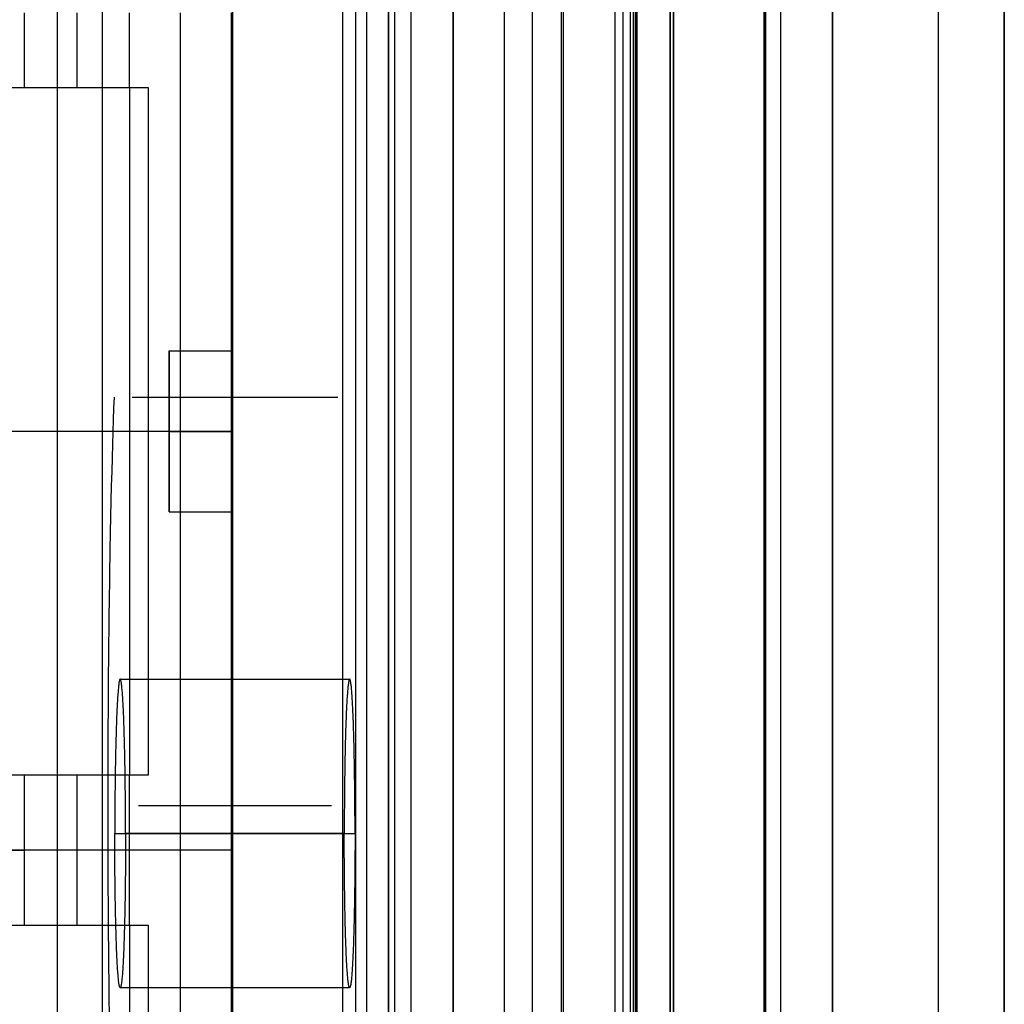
# Model space of a CAD drawing. Header units: millimetres. Extents: x -15 to 7, y 1 to 148.
# Tile 153 of 256: x 2.88 to 7.34, y 29.54 to 34.01. Entities that reach past the tile are written whole.
import ezdxf

# ---------------------------------------------------------------- set-up
doc = ezdxf.new("R2010")
doc.units = ezdxf.units.MM
doc.header["$MEASUREMENT"] = 0
doc.layers.add('Default', color=7, linetype='Continuous', true_color=0x000000)
doc.layers.add('Layer 01', color=7, linetype='Continuous', true_color=0x000000)

msp = doc.modelspace()

# ---------------------------------------------------------------- linework, layer by layer
at = {"layer": 'Default', "color": 254, "true_color": 0xcad1ee}
for points in [[(4.845, 135.6283), (4.845, 26.5854)], [(6.5659, 8.202), (6.5659, 103.3447)], [(7.345, 103.3447), (7.345, 8.202)], [(6.2552, 10.8888), (6.2552, 101.0968)], [(6.2596, 101.0968), (6.2596, 10.8888)], [(6.2639, 10.8888), (6.2639, 101.0968)], [(6.3296, 101.0968), (6.3296, 10.8888)], [(6.3296, 101.0968), (6.3296, 10.8888)], [(6.3296, 101.0968), (6.3296, 10.8888)], [(5.6639, 100.3968), (5.6639, 11.5888)], [(5.6718, 100.3968), (5.6718, 11.5888)], [(5.6796, 11.5888), (5.6796, 100.3968)], [(5.8296, 100.3968), (5.8296, 11.5888)], [(5.8296, 11.5888), (5.8296, 100.3968)], [(5.8296, 100.3968), (5.8296, 11.5888)], [(5.8296, 100.3968), (5.8296, 11.5888)], [(3.845, 69.7033), (3.845, 6.956)], [(4.345, 6.9691), (4.345, 69.6979)], [(4.845, 69.6925), (4.845, 6.9822)], [(4.845, 16.8362), (4.845, 69.6596)], [(4.845, 69.6596), (4.845, 16.8362)], [(5.345, 16.8493), (5.345, 69.6465)], [(5.345, 16.8493), (5.345, 69.6465)], [(5.845, 16.8624), (5.845, 69.6334)], [(5.845, 69.6334), (5.845, 16.8624)], [(5.845, 69.6334), (5.845, 16.8624)], [(7.045, 69.4471), (7.045, 28.3391)], [(3.845, 69.3906), (3.845, 7.2574)], [(3.845, 8.1702), (3.845, 69.0779)], [(5.2055, 8.2058), (5.2055, 69.0632)], [(6.5659, 69.0485), (6.5659, 8.2414)], [(7.345, 25.1077), (7.345, 45.6701)], [(5.6639, 11.5888), (5.6639, 35.7648)], [(5.6718, 35.757), (5.6718, 11.5888)], [(5.6796, 11.5888), (5.6796, 35.7491)], [(6.2639, 10.8888), (6.2639, 35.7491)], [(6.2552, 35.7229), (6.2552, 10.8888)], [(6.2596, 35.736), (6.2596, 10.8888)], [(4.845, 28.8987), (4.845, 34.8987)], [(5.3373, 28.9159), (5.3373, 34.9159)], [(5.8296, 34.9331), (5.8296, 28.9331)]]:
    msp.add_lwpolyline(points, dxfattribs=at)
at = {"layer": 'Default', "color": 171, "true_color": 0x8080ff}
for points in [[(4.5517, 75.396), (4.5517, 27.5358)], [(4.453, 1.062), (4.453, 70.4573)], [(4.6553, 27.6838), (4.6553, 69.6334)], [(5.6503, 27.6838), (5.6503, 69.6334)], [(5.6145, 69.5976), (5.6145, 27.6301)], [(4.5788, 69.5618), (4.5788, 27.5764)], [(5.0788, 27.5764), (5.0788, 69.5618)], [(5.5788, 69.5618), (5.5788, 27.5764)], [(3.0503, 27.5187), (3.0503, 41.08)], [(4.5503, 38.2238), (4.5503, 27.6838)], [(3.2533, 35.8104), (3.2533, 27.8233)], [(4.4024, 34.3823), (4.4024, 27.9059)], [(3.3887, 32.294), (4.322, 32.294)], [(3.3349, 31.0154), (4.3757, 31.0154)], [(3.4174, 30.442), (4.2933, 30.442)], [(3.3105, 30.3154), (4.4002, 30.3154)], [(4.3513, 30.3154), (3.3594, 30.3154)], [(3.3349, 29.6154), (4.3757, 29.6154)]]:
    msp.add_lwpolyline(points, dxfattribs=at)
at = {"layer": 'Default', "color": 254, "true_color": 0xcad1ee, "extrusion": (1, 9.18631e-08, 3.28885e-14)}
msp.add_lwpolyline([(28.0939, -107.5611), (69.0673, -107.5611)], dxfattribs=at)
at = {"layer": 'Default', "color": 254, "true_color": 0xcad1ee, "extrusion": (1, 7.08442e-12, -3.80875e-12)}
msp.add_lwpolyline([(28.3508, -107.1373), (30.8168, -97.5566), (33.5938, -88.0454), (36.6788, -78.6187), (40.0677, -69.2915), (43.7555, -60.0783), (47.7361, -50.9935), (52.0027, -42.0508), (56.5475, -33.2636)], dxfattribs=at)
at = {"layer": 'Default', "color": 254, "true_color": 0xcad1ee, "extrusion": (1, 3.50798e-18, 2.26927e-17)}
msp.add_lwpolyline([(56.3713, -33.1651), (51.7164, -42.1736), (47.383, -51.2808), (43.3729, -60.4702), (39.6867, -69.7254), (36.3238, -79.03), (33.283, -88.368), (30.5617, -97.7239), (28.1565, -107.0824)], dxfattribs=at)
at = {"layer": 'Default', "color": 254, "true_color": 0xcad1ee, "extrusion": (1, 7.32421e-16, -5.3265e-16)}
msp.add_lwpolyline([(28.006, -106.8451), (30.4751, -97.2771), (33.254, -87.7785), (36.3397, -78.3644), (39.7282, -69.0494), (43.4143, -59.8483), (47.3922, -50.775), (51.6551, -41.8434), (56.1952, -33.0667)], dxfattribs=at)
at = {"layer": 'Default', "color": 254, "true_color": 0xcad1ee, "extrusion": (1, 1.22666e-11, 3.21002e-11)}
msp.add_lwpolyline([(27.763, -106.7865), (30.2343, -97.2098), (33.0158, -87.7026), (36.1044, -78.2799), (39.4961, -68.9565), (43.1857, -59.747), (47.1674, -50.6655), (51.4344, -41.7259), (55.9788, -32.9413)], dxfattribs=at)
at = {"layer": 'Default', "color": 171, "true_color": 0x8080ff, "extrusion": (0.999666, 0.017371, -0.019158)}
msp.add_lwpolyline([(32.2303, -94.5791), (41.0208, -104.2705)], dxfattribs=at)
at = {"layer": 'Default', "color": 171, "true_color": 0x8080ff, "extrusion": (1, 0, 0)}
for points in [[(38.2238, -101.2118), (32.294, -94.6721)], [(30.3154, -96.9118), (30.331, -96.9116), (30.3466, -96.9111), (30.3624, -96.9102), (30.3783, -96.909), (30.3943, -96.9074), (30.4104, -96.9053), (30.4266, -96.9029), (30.4428, -96.9001), (30.4591, -96.8969), (30.4754, -96.8933), (30.4917, -96.8893), (30.508, -96.8848), (30.5244, -96.8799), (30.5407, -96.8746), (30.5569, -96.8689), (30.5731, -96.8627), (30.5892, -96.8561), (30.6052, -96.849), (30.6211, -96.8415), (30.6369, -96.8336), (30.6526, -96.8253), (30.6681, -96.8165), (30.6834, -96.8073), (30.6985, -96.7977), (30.7134, -96.7877), (30.728, -96.7773), (30.7425, -96.7665), (30.7566, -96.7553), (30.7705, -96.7437), (30.7841, -96.7317), (30.7974, -96.7194), (30.8104, -96.7068), (30.823, -96.6938), (30.8354, -96.6805), (30.8473, -96.6669), (30.8589, -96.653), (30.8701, -96.6389), (30.8809, -96.6244), (30.8913, -96.6098), (30.9013, -96.5949), (30.9109, -96.5798), (30.9201, -96.5645), (30.9289, -96.549), (30.9372, -96.5333), (30.9451, -96.5175), (30.9526, -96.5016), (30.9597, -96.4856), (30.9663, -96.4695), (30.9725, -96.4533), (30.9782, -96.437), (30.9835, -96.4208), (30.9884, -96.4044), (30.9929, -96.3881), (30.9969, -96.3718), (31.0005, -96.3555), (31.0037, -96.3392), (31.0065, -96.323), (31.009, -96.3068), (31.011, -96.2907), (31.0126, -96.2747), (31.0138, -96.2588), (31.0147, -96.243), (31.0153, -96.2274), (31.0154, -96.2118), (31.0153, -96.1963), (31.0147, -96.1806), (31.0138, -96.1648), (31.0126, -96.1489), (31.011, -96.1329), (31.009, -96.1168), (31.0065, -96.1007), (31.0037, -96.0844), (31.0005, -96.0682), (30.9969, -96.0519), (30.9929, -96.0355), (30.9884, -96.0192), (30.9835, -96.0029), (30.9782, -95.9866), (30.9725, -95.9703), (30.9663, -95.9542), (30.9597, -95.938), (30.9526, -95.922), (30.9451, -95.9061), (30.9372, -95.8903), (30.9289, -95.8747), (30.9201, -95.8592), (30.9109, -95.8439), (30.9013, -95.8288), (30.8913, -95.8139), (30.8809, -95.7992), (30.8701, -95.7848), (30.8589, -95.7706), (30.8473, -95.7567), (30.8354, -95.7431), (30.823, -95.7298), (30.8104, -95.7168), (30.7974, -95.7042), (30.7841, -95.6919), (30.7705, -95.6799), (30.7566, -95.6684), (30.7425, -95.6572), (30.728, -95.6464), (30.7134, -95.6359), (30.6985, -95.6259), (30.6834, -95.6163), (30.6681, -95.6071), (30.6526, -95.5984), (30.6369, -95.59), (30.6211, -95.5821), (30.6052, -95.5746), (30.5892, -95.5676), (30.5731, -95.561), (30.5569, -95.5548), (30.5407, -95.549), (30.5244, -95.5437), (30.508, -95.5388), (30.4917, -95.5344), (30.4754, -95.5303), (30.4591, -95.5267), (30.4428, -95.5235), (30.4266, -95.5207), (30.4104, -95.5183), (30.3943, -95.5163), (30.3783, -95.5146), (30.3624, -95.5134), (30.3466, -95.5125), (30.331, -95.512), (30.3154, -95.5118)], [(30.3154, -95.5118), (30.2999, -95.512), (30.2842, -95.5125), (30.2684, -95.5134), (30.2525, -95.5146), (30.2365, -95.5163), (30.2204, -95.5183), (30.2043, -95.5207), (30.1881, -95.5235), (30.1718, -95.5267), (30.1555, -95.5303), (30.1391, -95.5344), (30.1228, -95.5388), (30.1065, -95.5437), (30.0902, -95.549), (30.074, -95.5548), (30.0578, -95.561), (30.0416, -95.5676), (30.0256, -95.5746), (30.0097, -95.5821), (29.9939, -95.59), (29.9783, -95.5984), (29.9628, -95.6071), (29.9475, -95.6163), (29.9324, -95.6259), (29.9175, -95.6359), (29.9028, -95.6464), (29.8884, -95.6572), (29.8742, -95.6684), (29.8603, -95.6799), (29.8467, -95.6919), (29.8334, -95.7042), (29.8205, -95.7168), (29.8078, -95.7298), (29.7955, -95.7431), (29.7836, -95.7567), (29.772, -95.7706), (29.7608, -95.7848), (29.75, -95.7992), (29.7395, -95.8139), (29.7295, -95.8288), (29.7199, -95.8439), (29.7107, -95.8592), (29.702, -95.8747), (29.6936, -95.8903), (29.6857, -95.9061), (29.6782, -95.922), (29.6712, -95.938), (29.6646, -95.9542), (29.6584, -95.9703), (29.6526, -95.9866), (29.6473, -96.0029), (29.6424, -96.0192), (29.638, -96.0355), (29.6339, -96.0519), (29.6303, -96.0682), (29.6271, -96.0844), (29.6243, -96.1007), (29.6219, -96.1168), (29.6199, -96.1329), (29.6183, -96.1489), (29.617, -96.1648), (29.6161, -96.1806), (29.6156, -96.1963), (29.6154, -96.2118), (29.6156, -96.2274), (29.6161, -96.243), (29.617, -96.2588), (29.6183, -96.2747), (29.6199, -96.2907), (29.6219, -96.3068), (29.6243, -96.323), (29.6271, -96.3392), (29.6303, -96.3555), (29.6339, -96.3718), (29.638, -96.3881), (29.6424, -96.4044), (29.6473, -96.4208), (29.6526, -96.437), (29.6584, -96.4533), (29.6646, -96.4695), (29.6712, -96.4856), (29.6782, -96.5016), (29.6857, -96.5175), (29.6936, -96.5333), (29.702, -96.549), (29.7107, -96.5645), (29.7199, -96.5798), (29.7295, -96.5949), (29.7395, -96.6098), (29.75, -96.6244), (29.7608, -96.6389), (29.772, -96.653), (29.7836, -96.6669), (29.7955, -96.6805), (29.8078, -96.6938), (29.8205, -96.7068), (29.8334, -96.7194), (29.8467, -96.7317), (29.8603, -96.7437), (29.8742, -96.7553), (29.8884, -96.7665), (29.9028, -96.7773), (29.9175, -96.7877), (29.9324, -96.7977), (29.9475, -96.8073), (29.9628, -96.8165), (29.9783, -96.8253), (29.9939, -96.8336), (30.0097, -96.8415), (30.0256, -96.849), (30.0416, -96.8561), (30.0578, -96.8627), (30.074, -96.8689), (30.0902, -96.8746), (30.1065, -96.8799), (30.1228, -96.8848), (30.1391, -96.8893), (30.1555, -96.8933), (30.1718, -96.8969), (30.1881, -96.9001), (30.2043, -96.9029), (30.2204, -96.9053), (30.2365, -96.9074), (30.2525, -96.909), (30.2684, -96.9102), (30.2842, -96.9111), (30.2999, -96.9116), (30.3154, -96.9118)]]:
    msp.add_lwpolyline(points, dxfattribs=at)
at = {"layer": 'Default', "color": 171, "true_color": 0x8080ff, "extrusion": (0.999666, -0.017371, 0.019158)}
msp.add_lwpolyline([(38.2971, -101.2677), (32.3642, -94.7268)], dxfattribs=at)
at = {"layer": 'Default', "color": 171, "true_color": 0x8080ff, "extrusion": (0, 1, 0)}
msp.add_lwpolyline([(-4.5503, -101.2118), (-4.3474, -95.3998)], dxfattribs=at)
at = {"layer": 'Default', "color": 171, "true_color": 0x8080ff, "extrusion": (0.999391, 8.74476e-16, -0.034899)}
msp.add_lwpolyline([(27.9454, -96.0456), (27.9503, -95.9729), (27.9574, -95.899), (27.9669, -95.8239), (27.979, -95.7478), (27.9936, -95.6707), (28.011, -95.5927), (28.0313, -95.5139), (28.0545, -95.4346), (28.0807, -95.3547), (28.1102, -95.2745), (28.1429, -95.194), (28.1605, -95.1538), (28.1789, -95.1136), (28.1982, -95.0734), (28.2183, -95.0333), (28.2394, -94.9932), (28.2613, -94.9533), (28.284, -94.9135), (28.3077, -94.8739), (28.3322, -94.8344), (28.3577, -94.7952), (28.384, -94.7562), (28.4113, -94.7175), (28.4394, -94.679), (28.4684, -94.6409), (28.4983, -94.6032), (28.5292, -94.5658), (28.5608, -94.5289), (28.5934, -94.4924), (28.6269, -94.4563), (28.6612, -94.4208), (28.6964, -94.3858), (28.7324, -94.3513), (28.7692, -94.3174), (28.8069, -94.2842), (28.8454, -94.2516), (28.8846, -94.2196), (28.9247, -94.1884), (28.9655, -94.1579), (29.007, -94.1281), (29.0492, -94.0991), (29.0922, -94.0709), (29.1358, -94.0435), (29.1801, -94.017), (29.225, -93.9914), (29.2705, -93.9666), (29.3165, -93.9428), (29.3631, -93.9199), (29.4103, -93.8979), (29.4579, -93.8769), (29.506, -93.8569), (29.5545, -93.8379), (29.6034, -93.8199), (29.6526, -93.8029), (29.7022, -93.787), (29.7521, -93.7721), (29.8023, -93.7582), (29.8527, -93.7455), (29.9033, -93.7337), (29.954, -93.7231), (30.0049, -93.7135), (30.0559, -93.705), (30.107, -93.6975), (30.158, -93.6912), (30.2091, -93.6858), (30.2602, -93.6816), (30.3112, -93.6784), (30.3621, -93.6762), (30.4128, -93.6751), (30.4634, -93.6751), (30.5139, -93.676), (30.5641, -93.6779), (30.614, -93.6809), (30.6637, -93.6848), (30.713, -93.6897), (30.7621, -93.6956), (30.8108, -93.7023), (30.8591, -93.71), (30.907, -93.7186), (30.9545, -93.7281), (31.0015, -93.7384), (31.048, -93.7496), (31.0941, -93.7616), (31.1397, -93.7744), (31.1847, -93.7879), (31.2292, -93.8022), (31.2732, -93.8173), (31.3165, -93.833), (31.3593, -93.8495), (31.4015, -93.8666), (31.4431, -93.8843), (31.484, -93.9026), (31.5244, -93.9216), (31.5641, -93.9411), (31.6031, -93.9611), (31.6793, -94.0028), (31.7528, -94.0464), (31.8236, -94.0917), (31.8917, -94.1385), (31.9571, -94.1867), (32.0198, -94.2361), (32.0799, -94.2866), (32.1373, -94.338), (32.1921, -94.3902), (32.2443, -94.4429), (32.294, -94.4962)], dxfattribs=at)
at = {"layer": 'Default', "color": 171, "true_color": 0x8080ff, "extrusion": (1, 4.24208e-17, 1.67663e-16)}
msp.add_lwpolyline([(32.294, -94.6721), (32.2473, -94.622), (32.1992, -94.5732), (32.1498, -94.5257), (32.0991, -94.4796), (32.0473, -94.4349), (31.9943, -94.3917), (31.9402, -94.3501), (31.8851, -94.31), (31.8291, -94.2715), (31.7722, -94.2347), (31.7145, -94.1995), (31.6561, -94.166), (31.597, -94.1342), (31.5374, -94.1041), (31.4772, -94.0758), (31.4166, -94.0492), (31.3556, -94.0243), (31.2943, -94.0012), (31.2328, -93.9798), (31.1712, -93.9601), (31.1094, -93.9421), (31.0477, -93.9259), (30.9859, -93.9113), (30.9243, -93.8984), (30.8629, -93.8871), (30.8016, -93.8774), (30.7407, -93.8693), (30.6801, -93.8628), (30.6199, -93.8577), (30.5601, -93.8542), (30.5008, -93.8521), (30.442, -93.8514), (30.3885, -93.852), (30.3347, -93.8537), (30.2804, -93.8566), (30.2257, -93.8608), (30.1707, -93.8662), (30.1154, -93.8728), (30.0598, -93.8808), (30.0041, -93.8901), (29.9481, -93.9007), (29.8921, -93.9126), (29.8359, -93.926), (29.7797, -93.9407), (29.7236, -93.9569), (29.6674, -93.9744), (29.6114, -93.9934), (29.5556, -94.0138), (29.5, -94.0357), (29.4447, -94.0589), (29.3896, -94.0837), (29.335, -94.1098), (29.2808, -94.1374), (29.2271, -94.1664), (29.1739, -94.1969), (29.1214, -94.2287), (29.0695, -94.2619), (29.0182, -94.2964), (28.9678, -94.3323), (28.9182, -94.3695), (28.8694, -94.408), (28.8215, -94.4477), (28.7746, -94.4887), (28.7287, -94.5308), (28.6838, -94.5741), (28.64, -94.6185), (28.5974, -94.664), (28.5559, -94.7104), (28.5157, -94.7579), (28.4766, -94.8063), (28.4389, -94.8556), (28.4024, -94.9057), (28.3673, -94.9566), (28.3335, -95.0082), (28.3011, -95.0605), (28.27, -95.1134), (28.2404, -95.1669), (28.2122, -95.2209), (28.1854, -95.2753), (28.1601, -95.3302), (28.1362, -95.3854), (28.1137, -95.4409), (28.0927, -95.4966), (28.0731, -95.5526), (28.0549, -95.6086), (28.0381, -95.6648), (28.0228, -95.721), (28.0088, -95.7771), (27.9963, -95.8332), (27.9851, -95.8892), (27.9752, -95.9451), (27.9667, -96.0007), (27.9595, -96.0562), (27.9535, -96.1113), (27.9489, -96.1661), (27.9454, -96.2206)], dxfattribs=at)
at = {"layer": 'Default', "color": 171, "true_color": 0x8080ff, "extrusion": (0.999391, 1.78213e-15, 0.034899)}
msp.add_lwpolyline([(32.294, -94.7653), (32.2443, -94.712), (32.1921, -94.6593), (32.1373, -94.6071), (32.0799, -94.5557), (32.0198, -94.5052), (31.9571, -94.4558), (31.8917, -94.4076), (31.8236, -94.3608), (31.7528, -94.3155), (31.6793, -94.2719), (31.6031, -94.2302), (31.5641, -94.2102), (31.5244, -94.1907), (31.484, -94.1717), (31.4431, -94.1534), (31.4015, -94.1356), (31.3593, -94.1186), (31.3165, -94.1021), (31.2732, -94.0864), (31.2292, -94.0713), (31.1847, -94.057), (31.1397, -94.0435), (31.0941, -94.0307), (31.048, -94.0187), (31.0015, -94.0075), (30.9545, -93.9972), (30.907, -93.9877), (30.8591, -93.9791), (30.8108, -93.9714), (30.7621, -93.9647), (30.713, -93.9588), (30.6637, -93.9539), (30.614, -93.95), (30.5641, -93.947), (30.5139, -93.9451), (30.4634, -93.9442), (30.4128, -93.9442), (30.3621, -93.9453), (30.3112, -93.9475), (30.2602, -93.9507), (30.2091, -93.9549), (30.158, -93.9603), (30.107, -93.9666), (30.0559, -93.9741), (30.0049, -93.9826), (29.954, -93.9922), (29.9033, -94.0028), (29.8527, -94.0146), (29.8023, -94.0273), (29.7521, -94.0412), (29.7022, -94.0561), (29.6526, -94.072), (29.6034, -94.089), (29.5545, -94.107), (29.506, -94.126), (29.4579, -94.146), (29.4103, -94.167), (29.3631, -94.189), (29.3165, -94.2119), (29.2705, -94.2357), (29.225, -94.2605), (29.1801, -94.2861), (29.1358, -94.3126), (29.0922, -94.34), (29.0492, -94.3682), (29.007, -94.3972), (28.9655, -94.427), (28.9247, -94.4575), (28.8846, -94.4887), (28.8454, -94.5207), (28.8069, -94.5533), (28.7692, -94.5865), (28.7324, -94.6204), (28.6964, -94.6549), (28.6612, -94.6899), (28.6269, -94.7254), (28.5934, -94.7615), (28.5608, -94.798), (28.5292, -94.8349), (28.4983, -94.8723), (28.4684, -94.91), (28.4394, -94.9481), (28.4113, -94.9866), (28.384, -95.0253), (28.3577, -95.0643), (28.3322, -95.1035), (28.3077, -95.143), (28.284, -95.1826), (28.2613, -95.2224), (28.2394, -95.2623), (28.2183, -95.3024), (28.1982, -95.3425), (28.1789, -95.3827), (28.1605, -95.4229), (28.1429, -95.4631), (28.1102, -95.5436), (28.0807, -95.6238), (28.0545, -95.7037), (28.0313, -95.783), (28.011, -95.8618), (27.9936, -95.9398), (27.979, -96.0169), (27.9669, -96.093), (27.9574, -96.1681), (27.9503, -96.242), (27.9454, -96.3147)], dxfattribs=at)
at = {"layer": 'Default', "color": 254, "true_color": 0xcad1ee, "extrusion": (0, 1, 0)}
msp.add_lwpolyline([(-4.845, -22.8901), (-5.8296, -22.8557)], dxfattribs=at)
at = {"layer": 'Default', "color": 171, "true_color": 0x8080ff}
for points in [[(3.3594, 30.3154, -95.5118), (3.3594, 30.3326, -95.512), (3.3594, 30.3498, -95.5127), (3.3593, 30.3669, -95.5137), (3.3593, 30.384, -95.5152), (3.3592, 30.4011, -95.5171), (3.3591, 30.4181, -95.5194), (3.359, 30.4351, -95.5222), (3.3589, 30.452, -95.5253), (3.3588, 30.4688, -95.5289), (3.3586, 30.4855, -95.5328), (3.3585, 30.5021, -95.5372), (3.3583, 30.5187, -95.542), (3.3581, 30.535, -95.5472), (3.358, 30.5513, -95.5528), (3.3577, 30.5674, -95.5587), (3.3575, 30.5833, -95.5651), (3.3573, 30.5991, -95.5719), (3.357, 30.6147, -95.5791), (3.3568, 30.6302, -95.5866), (3.3565, 30.6454, -95.5945), (3.3562, 30.6605, -95.6028), (3.3559, 30.6753, -95.6115), (3.3556, 30.6899, -95.6205), (3.3553, 30.7043, -95.6299), (3.3549, 30.7185, -95.6396), (3.3546, 30.7324, -95.6496), (3.3542, 30.7461, -95.66), (3.3538, 30.7595, -95.6708), (3.3535, 30.7727, -95.6818), (3.3531, 30.7856, -95.6932), (3.3526, 30.7981, -95.7049), (3.3522, 30.8104, -95.7169), (3.3518, 30.8224, -95.7292), (3.3514, 30.8341, -95.7418), (3.3509, 30.8455, -95.7546), (3.3504, 30.8565, -95.7678), (3.35, 30.8673, -95.7812), (3.3495, 30.8777, -95.7949), (3.349, 30.8877, -95.8088), (3.3485, 30.8974, -95.823), (3.348, 30.9068, -95.8374), (3.3475, 30.9158, -95.852), (3.347, 30.9245, -95.8668), (3.3464, 30.9328, -95.8819), (3.3459, 30.9407, -95.8971), (3.3454, 30.9482, -95.9126), (3.3448, 30.9554, -95.9282), (3.3443, 30.9622, -95.944), (3.3437, 30.9685, -95.9599), (3.3432, 30.9745, -95.976), (3.3426, 30.9801, -95.9923), (3.342, 30.9853, -96.0087), (3.3415, 30.99, -96.0252), (3.3409, 30.9944, -96.0418), (3.3403, 30.9984, -96.0585), (3.3397, 31.0019, -96.0753), (3.3391, 31.0051, -96.0922), (3.3385, 31.0078, -96.1091), (3.3379, 31.0101, -96.1261), (3.3373, 31.012, -96.1432), (3.3367, 31.0135, -96.1603), (3.3361, 31.0146, -96.1775), (3.3355, 31.0152, -96.1946), (3.3349, 31.0154, -96.2118), (3.3343, 31.0152, -96.229), (3.3337, 31.0146, -96.2462), (3.3331, 31.0135, -96.2633), (3.3326, 31.012, -96.2804), (3.332, 31.0101, -96.2975), (3.3314, 31.0078, -96.3145), (3.3308, 31.0051, -96.3315), (3.3302, 31.0019, -96.3484), (3.3296, 30.9984, -96.3652), (3.329, 30.9944, -96.3819), (3.3284, 30.99, -96.3985), (3.3279, 30.9853, -96.415), (3.3273, 30.9801, -96.4314), (3.3267, 30.9745, -96.4476), (3.3262, 30.9685, -96.4637), (3.3256, 30.9622, -96.4797), (3.3251, 30.9554, -96.4955), (3.3245, 30.9482, -96.5111), (3.324, 30.9407, -96.5265), (3.3234, 30.9328, -96.5417), (3.3229, 30.9245, -96.5568), (3.3224, 30.9158, -96.5716), (3.3219, 30.9068, -96.5863), (3.3214, 30.8974, -96.6007), (3.3209, 30.8877, -96.6148), (3.3204, 30.8777, -96.6287), (3.3199, 30.8673, -96.6424), (3.3195, 30.8565, -96.6558), (3.319, 30.8455, -96.669), (3.3185, 30.8341, -96.6819), (3.3181, 30.8224, -96.6945), (3.3177, 30.8104, -96.7068), (3.3172, 30.7981, -96.7188), (3.3168, 30.7856, -96.7304), (3.3164, 30.7727, -96.7418), (3.3161, 30.7595, -96.7529), (3.3157, 30.7461, -96.7636), (3.3153, 30.7324, -96.774), (3.315, 30.7185, -96.7841), (3.3146, 30.7043, -96.7938), (3.3143, 30.6899, -96.8032), (3.314, 30.6753, -96.8122), (3.3137, 30.6605, -96.8208), (3.3134, 30.6454, -96.8291), (3.3131, 30.6302, -96.837), (3.3129, 30.6147, -96.8446), (3.3126, 30.5991, -96.8518), (3.3124, 30.5833, -96.8585), (3.3121, 30.5674, -96.8649), (3.3119, 30.5513, -96.8709), (3.3117, 30.535, -96.8765), (3.3116, 30.5187, -96.8816), (3.3114, 30.5021, -96.8864), (3.3112, 30.4855, -96.8908), (3.3111, 30.4688, -96.8948), (3.311, 30.452, -96.8983), (3.3109, 30.4351, -96.9015), (3.3108, 30.4181, -96.9042), (3.3107, 30.4011, -96.9065), (3.3106, 30.384, -96.9084), (3.3106, 30.3669, -96.9099), (3.3105, 30.3498, -96.911), (3.3105, 30.3326, -96.9116), (3.3105, 30.3154, -96.9118)], [(4.4002, 30.3154, -96.9118), (4.4002, 30.3326, -96.9116), (4.4002, 30.3498, -96.911), (4.4001, 30.3669, -96.9099), (4.4001, 30.384, -96.9084), (4.4, 30.4011, -96.9065), (4.3999, 30.4181, -96.9042), (4.3998, 30.4351, -96.9015), (4.3997, 30.452, -96.8983), (4.3996, 30.4688, -96.8948), (4.3994, 30.4855, -96.8908), (4.3993, 30.5021, -96.8864), (4.3991, 30.5187, -96.8816), (4.3989, 30.535, -96.8765), (4.3987, 30.5513, -96.8709), (4.3985, 30.5674, -96.8649), (4.3983, 30.5833, -96.8585), (4.3981, 30.5991, -96.8517), (4.3978, 30.6147, -96.8446), (4.3976, 30.6302, -96.837), (4.3973, 30.6454, -96.8291), (4.397, 30.6605, -96.8208), (4.3967, 30.6753, -96.8122), (4.3964, 30.6899, -96.8032), (4.3961, 30.7043, -96.7938), (4.3957, 30.7185, -96.7841), (4.3954, 30.7324, -96.774), (4.395, 30.7461, -96.7636), (4.3946, 30.7595, -96.7529), (4.3942, 30.7727, -96.7418), (4.3938, 30.7856, -96.7304), (4.3934, 30.7981, -96.7188), (4.393, 30.8104, -96.7068), (4.3926, 30.8224, -96.6945), (4.3921, 30.8341, -96.6819), (4.3917, 30.8455, -96.669), (4.3912, 30.8565, -96.6558), (4.3908, 30.8673, -96.6424), (4.3903, 30.8777, -96.6287), (4.3898, 30.8877, -96.6148), (4.3893, 30.8974, -96.6007), (4.3888, 30.9068, -96.5863), (4.3883, 30.9158, -96.5716), (4.3878, 30.9245, -96.5568), (4.3872, 30.9328, -96.5417), (4.3867, 30.9407, -96.5265), (4.3862, 30.9482, -96.5111), (4.3856, 30.9554, -96.4955), (4.3851, 30.9622, -96.4797), (4.3845, 30.9685, -96.4637), (4.384, 30.9745, -96.4476), (4.3834, 30.9801, -96.4314), (4.3828, 30.9853, -96.415), (4.3822, 30.99, -96.3985), (4.3817, 30.9944, -96.3819), (4.3811, 30.9984, -96.3652), (4.3805, 31.0019, -96.3484), (4.3799, 31.0051, -96.3315), (4.3793, 31.0078, -96.3145), (4.3787, 31.0101, -96.2975), (4.3781, 31.012, -96.2804), (4.3775, 31.0135, -96.2633), (4.3769, 31.0146, -96.2462), (4.3763, 31.0152, -96.229), (4.3757, 31.0154, -96.2118), (4.3751, 31.0152, -96.1946), (4.3745, 31.0146, -96.1775), (4.3739, 31.0135, -96.1603), (4.3733, 31.012, -96.1432), (4.3728, 31.0101, -96.1261), (4.3722, 31.0078, -96.1091), (4.3716, 31.0051, -96.0922), (4.371, 31.0019, -96.0753), (4.3704, 30.9984, -96.0585), (4.3698, 30.9944, -96.0418), (4.3692, 30.99, -96.0252), (4.3687, 30.9853, -96.0087), (4.3681, 30.9801, -95.9923), (4.3675, 30.9745, -95.976), (4.367, 30.9685, -95.9599), (4.3664, 30.9622, -95.944), (4.3659, 30.9554, -95.9282), (4.3653, 30.9482, -95.9126), (4.3648, 30.9407, -95.8971), (4.3642, 30.9328, -95.8819), (4.3637, 30.9245, -95.8668), (4.3632, 30.9158, -95.852), (4.3627, 30.9068, -95.8374), (4.3622, 30.8974, -95.823), (4.3617, 30.8877, -95.8088), (4.3612, 30.8777, -95.7949), (4.3607, 30.8673, -95.7812), (4.3602, 30.8565, -95.7678), (4.3598, 30.8455, -95.7546), (4.3593, 30.8341, -95.7418), (4.3589, 30.8224, -95.7292), (4.3585, 30.8104, -95.7169), (4.358, 30.7981, -95.7049), (4.3576, 30.7856, -95.6932), (4.3572, 30.7727, -95.6818), (4.3568, 30.7595, -95.6708), (4.3565, 30.7461, -95.66), (4.3561, 30.7324, -95.6496), (4.3558, 30.7185, -95.6396), (4.3554, 30.7043, -95.6299), (4.3551, 30.6899, -95.6205), (4.3548, 30.6753, -95.6115), (4.3545, 30.6605, -95.6028), (4.3542, 30.6454, -95.5945), (4.3539, 30.6302, -95.5866), (4.3536, 30.6147, -95.579), (4.3534, 30.5991, -95.5719), (4.3532, 30.5833, -95.5651), (4.3529, 30.5674, -95.5587), (4.3527, 30.5513, -95.5528), (4.3525, 30.535, -95.5472), (4.3524, 30.5187, -95.542), (4.3522, 30.5021, -95.5372), (4.352, 30.4855, -95.5328), (4.3519, 30.4688, -95.5289), (4.3518, 30.452, -95.5253), (4.3517, 30.4351, -95.5222), (4.3516, 30.4181, -95.5194), (4.3515, 30.4011, -95.5171), (4.3514, 30.384, -95.5152), (4.3514, 30.3669, -95.5137), (4.3513, 30.3498, -95.5127), (4.3513, 30.3326, -95.512), (4.3513, 30.3154, -95.5118)], [(3.3594, 30.3154, -95.5118), (3.3594, 30.2982, -95.512), (3.3594, 30.2811, -95.5127), (3.3593, 30.2639, -95.5137), (3.3593, 30.2468, -95.5152), (3.3592, 30.2297, -95.5171), (3.3591, 30.2127, -95.5194), (3.359, 30.1957, -95.5222), (3.3589, 30.1789, -95.5253), (3.3588, 30.162, -95.5289), (3.3586, 30.1453, -95.5328), (3.3585, 30.1287, -95.5372), (3.3583, 30.1122, -95.542), (3.3581, 30.0958, -95.5472), (3.358, 30.0796, -95.5528), (3.3577, 30.0635, -95.5587), (3.3575, 30.0475, -95.5651), (3.3573, 30.0317, -95.5719), (3.357, 30.0161, -95.579), (3.3568, 30.0007, -95.5866), (3.3565, 29.9854, -95.5945), (3.3562, 29.9704, -95.6028), (3.3559, 29.9555, -95.6115), (3.3556, 29.9409, -95.6205), (3.3553, 29.9265, -95.6299), (3.3549, 29.9123, -95.6396), (3.3546, 29.8984, -95.6496), (3.3542, 29.8847, -95.66), (3.3538, 29.8713, -95.6708), (3.3535, 29.8582, -95.6818), (3.3531, 29.8453, -95.6932), (3.3526, 29.8327, -95.7049), (3.3522, 29.8204, -95.7169), (3.3518, 29.8084, -95.7292), (3.3514, 29.7967, -95.7418), (3.3509, 29.7854, -95.7546), (3.3504, 29.7743, -95.7678), (3.35, 29.7636, -95.7812), (3.3495, 29.7532, -95.7949), (3.349, 29.7431, -95.8088), (3.3485, 29.7334, -95.823), (3.348, 29.724, -95.8374), (3.3475, 29.715, -95.852), (3.347, 29.7064, -95.8668), (3.3464, 29.6981, -95.8819), (3.3459, 29.6902, -95.8971), (3.3454, 29.6826, -95.9126), (3.3448, 29.6755, -95.9282), (3.3443, 29.6687, -95.944), (3.3437, 29.6623, -95.9599), (3.3432, 29.6563, -95.976), (3.3426, 29.6508, -95.9923), (3.342, 29.6456, -96.0087), (3.3415, 29.6408, -96.0252), (3.3409, 29.6364, -96.0418), (3.3403, 29.6325, -96.0585), (3.3397, 29.6289, -96.0753), (3.3391, 29.6258, -96.0922), (3.3385, 29.623, -96.1091), (3.3379, 29.6207, -96.1261), (3.3373, 29.6188, -96.1432), (3.3367, 29.6173, -96.1603), (3.3361, 29.6163, -96.1775), (3.3355, 29.6156, -96.1946), (3.3349, 29.6154, -96.2118), (3.3343, 29.6156, -96.229), (3.3337, 29.6163, -96.2462), (3.3331, 29.6173, -96.2633), (3.3326, 29.6188, -96.2804), (3.332, 29.6207, -96.2975), (3.3314, 29.623, -96.3145), (3.3308, 29.6258, -96.3315), (3.3302, 29.6289, -96.3484), (3.3296, 29.6325, -96.3652), (3.329, 29.6364, -96.3819), (3.3284, 29.6408, -96.3985), (3.3279, 29.6456, -96.415), (3.3273, 29.6508, -96.4314), (3.3267, 29.6563, -96.4476), (3.3262, 29.6623, -96.4637), (3.3256, 29.6687, -96.4797), (3.3251, 29.6755, -96.4955), (3.3245, 29.6826, -96.5111), (3.324, 29.6902, -96.5265), (3.3234, 29.6981, -96.5417), (3.3229, 29.7064, -96.5568), (3.3224, 29.715, -96.5716), (3.3219, 29.724, -96.5863), (3.3214, 29.7334, -96.6007), (3.3209, 29.7431, -96.6148), (3.3204, 29.7532, -96.6287), (3.3199, 29.7636, -96.6424), (3.3195, 29.7743, -96.6558), (3.319, 29.7854, -96.669), (3.3185, 29.7967, -96.6819), (3.3181, 29.8084, -96.6945), (3.3177, 29.8204, -96.7068), (3.3172, 29.8327, -96.7188), (3.3168, 29.8453, -96.7304), (3.3164, 29.8582, -96.7418), (3.3161, 29.8713, -96.7529), (3.3157, 29.8847, -96.7636), (3.3153, 29.8984, -96.774), (3.315, 29.9123, -96.7841), (3.3146, 29.9265, -96.7938), (3.3143, 29.9409, -96.8032), (3.314, 29.9555, -96.8122), (3.3137, 29.9704, -96.8208), (3.3134, 29.9854, -96.8291), (3.3131, 30.0007, -96.837), (3.3129, 30.0161, -96.8446), (3.3126, 30.0317, -96.8517), (3.3124, 30.0475, -96.8585), (3.3121, 30.0635, -96.8649), (3.3119, 30.0796, -96.8709), (3.3117, 30.0958, -96.8765), (3.3116, 30.1122, -96.8816), (3.3114, 30.1287, -96.8864), (3.3112, 30.1453, -96.8908), (3.3111, 30.162, -96.8948), (3.311, 30.1789, -96.8983), (3.3109, 30.1957, -96.9015), (3.3108, 30.2127, -96.9042), (3.3107, 30.2297, -96.9065), (3.3106, 30.2468, -96.9084), (3.3106, 30.2639, -96.9099), (3.3105, 30.2811, -96.911), (3.3105, 30.2982, -96.9116), (3.3105, 30.3154, -96.9118)], [(4.4002, 30.3154, -96.9118), (4.4002, 30.2982, -96.9116), (4.4002, 30.2811, -96.911), (4.4001, 30.2639, -96.9099), (4.4001, 30.2468, -96.9084), (4.4, 30.2297, -96.9065), (4.3999, 30.2127, -96.9042), (4.3998, 30.1957, -96.9015), (4.3997, 30.1789, -96.8983), (4.3996, 30.162, -96.8948), (4.3994, 30.1453, -96.8908), (4.3993, 30.1287, -96.8864), (4.3991, 30.1122, -96.8816), (4.3989, 30.0958, -96.8765), (4.3987, 30.0796, -96.8709), (4.3985, 30.0635, -96.8649), (4.3983, 30.0475, -96.8585), (4.3981, 30.0317, -96.8518), (4.3978, 30.0161, -96.8446), (4.3976, 30.0007, -96.837), (4.3973, 29.9854, -96.8291), (4.397, 29.9704, -96.8208), (4.3967, 29.9555, -96.8122), (4.3964, 29.9409, -96.8032), (4.3961, 29.9265, -96.7938), (4.3957, 29.9123, -96.7841), (4.3954, 29.8984, -96.774), (4.395, 29.8847, -96.7636), (4.3946, 29.8713, -96.7529), (4.3942, 29.8582, -96.7418), (4.3938, 29.8453, -96.7304), (4.3934, 29.8327, -96.7188), (4.393, 29.8204, -96.7068), (4.3926, 29.8084, -96.6945), (4.3921, 29.7967, -96.6819), (4.3917, 29.7854, -96.669), (4.3912, 29.7743, -96.6558), (4.3908, 29.7636, -96.6424), (4.3903, 29.7532, -96.6287), (4.3898, 29.7431, -96.6148), (4.3893, 29.7334, -96.6007), (4.3888, 29.724, -96.5863), (4.3883, 29.715, -96.5716), (4.3878, 29.7064, -96.5568), (4.3872, 29.6981, -96.5417), (4.3867, 29.6902, -96.5265), (4.3862, 29.6826, -96.5111), (4.3856, 29.6755, -96.4955), (4.3851, 29.6687, -96.4797), (4.3845, 29.6623, -96.4637), (4.384, 29.6563, -96.4476), (4.3834, 29.6508, -96.4314), (4.3828, 29.6456, -96.415), (4.3822, 29.6408, -96.3985), (4.3817, 29.6364, -96.3819), (4.3811, 29.6325, -96.3652), (4.3805, 29.6289, -96.3484), (4.3799, 29.6258, -96.3315), (4.3793, 29.623, -96.3145), (4.3787, 29.6207, -96.2975), (4.3781, 29.6188, -96.2804), (4.3775, 29.6173, -96.2633), (4.3769, 29.6163, -96.2462), (4.3763, 29.6156, -96.229), (4.3757, 29.6154, -96.2118), (4.3751, 29.6156, -96.1946), (4.3745, 29.6163, -96.1775), (4.3739, 29.6173, -96.1603), (4.3733, 29.6188, -96.1432), (4.3728, 29.6207, -96.1261), (4.3722, 29.623, -96.1091), (4.3716, 29.6258, -96.0922), (4.371, 29.6289, -96.0753), (4.3704, 29.6325, -96.0585), (4.3698, 29.6364, -96.0418), (4.3692, 29.6408, -96.0252), (4.3687, 29.6456, -96.0087), (4.3681, 29.6508, -95.9923), (4.3675, 29.6563, -95.976), (4.367, 29.6623, -95.9599), (4.3664, 29.6687, -95.944), (4.3659, 29.6755, -95.9282), (4.3653, 29.6826, -95.9126), (4.3648, 29.6902, -95.8971), (4.3642, 29.6981, -95.8819), (4.3637, 29.7064, -95.8668), (4.3632, 29.715, -95.852), (4.3627, 29.724, -95.8374), (4.3622, 29.7334, -95.823), (4.3617, 29.7431, -95.8088), (4.3612, 29.7532, -95.7949), (4.3607, 29.7636, -95.7812), (4.3602, 29.7743, -95.7678), (4.3598, 29.7854, -95.7546), (4.3593, 29.7967, -95.7418), (4.3589, 29.8084, -95.7292), (4.3585, 29.8204, -95.7169), (4.358, 29.8327, -95.7049), (4.3576, 29.8453, -95.6932), (4.3572, 29.8582, -95.6818), (4.3568, 29.8713, -95.6708), (4.3565, 29.8847, -95.66), (4.3561, 29.8984, -95.6496), (4.3558, 29.9123, -95.6396), (4.3554, 29.9265, -95.6299), (4.3551, 29.9409, -95.6205), (4.3548, 29.9555, -95.6115), (4.3545, 29.9704, -95.6028), (4.3542, 29.9854, -95.5945), (4.3539, 30.0007, -95.5866), (4.3536, 30.0161, -95.5791), (4.3534, 30.0317, -95.5719), (4.3532, 30.0475, -95.5651), (4.3529, 30.0635, -95.5587), (4.3527, 30.0796, -95.5528), (4.3525, 30.0958, -95.5472), (4.3524, 30.1122, -95.542), (4.3522, 30.1287, -95.5372), (4.352, 30.1453, -95.5328), (4.3519, 30.162, -95.5289), (4.3518, 30.1789, -95.5253), (4.3517, 30.1957, -95.5222), (4.3516, 30.2127, -95.5194), (4.3515, 30.2297, -95.5171), (4.3514, 30.2468, -95.5152), (4.3514, 30.2639, -95.5137), (4.3513, 30.2811, -95.5127), (4.3513, 30.2982, -95.512), (4.3513, 30.3154, -95.5118)]]:
    msp.add_polyline3d(points, dxfattribs=at)
at = {"layer": 'Layer 01'}
for points in [[(2.9016, 33.6995), (2.9016, 34.0394)], [(3.1392, 33.6995), (3.1392, 34.0394)], [(3.3767, 33.6995), (3.3767, 34.0394)], [(3.3767, 33.6995), (3.3767, 34.0394)], [(3.3767, 33.6995), (3.3767, 34.0394)], [(3.608, 30.2394), (3.608, 34.0394)], [(3.8392, 30.2394), (3.8392, 34.0394)], [(3.8392, 30.2394), (3.8392, 34.0394)], [(3.8392, 30.2394), (3.8392, 34.0394)], [(-0.2635, 33.6995), (3.3767, 33.6995)], [(-0.2635, 33.6995), (2.9016, 33.6995)], [(3.3767, 33.6995), (3.3767, 30.5792)], [(3.3767, 33.6995), (3.4626, 33.6995)], [(3.4626, 33.6995), (3.4626, 30.5792)], [(3.5576, 31.7744), (3.5576, 32.5043)], [(3.5576, 32.5043), (3.8392, 32.5043)], [(3.5576, 32.5043), (3.8392, 32.5043)], [(3.5576, 32.5043), (3.5576, 31.7744)], [(3.5576, 32.5043), (3.8392, 32.5043)], [(3.5576, 31.7744), (3.5576, 32.5043)], [(3.8392, 32.5043), (3.8392, 31.7744)], [(3.8392, 31.7744), (3.8392, 32.5043)], [(3.8392, 32.1394), (0.3516, 32.1394)], [(3.3767, 32.1394), (2.6708, 32.1394)], [(3.5576, 32.1394), (3.8392, 32.1394)], [(3.5576, 32.1394), (3.8392, 32.1394)], [(3.5576, 31.7744), (3.8392, 31.7744)], [(3.5576, 31.7744), (3.8392, 31.7744)], [(3.5576, 31.7744), (3.8392, 31.7744)], [(2.9016, 30.5792), (-0.2635, 30.5792)], [(3.3767, 30.5792), (-0.2635, 30.5792)], [(2.9016, 30.2394), (2.9016, 30.5792)], [(3.1392, 30.2394), (3.1392, 30.5792)], [(3.3767, 30.2394), (3.3767, 30.5792)], [(3.3767, 30.2394), (3.3767, 30.5792)], [(3.4626, 30.5792), (3.3767, 30.5792)], [(3.3767, 30.2394), (3.3767, 30.5792)], [(3.8392, 30.2394), (-4.1566, 30.2394)], [(3.8392, 30.2394), (-4.1566, 30.2394)], [(3.8392, 30.2394), (-3.9765, 30.2394)], [(3.8392, 30.2394), (-3.9765, 30.2394)], [(-3.1984, 30.2394), (2.9016, 30.2394)], [(-3.1984, 30.2394), (2.9016, 30.2394)], [(2.9016, 29.8995), (2.9016, 30.2394)], [(3.1392, 29.8995), (3.1392, 30.2394)], [(3.3767, 29.8995), (3.3767, 30.2394)], [(3.3767, 29.8995), (3.3767, 30.2394)], [(3.3767, 29.8995), (3.3767, 30.2394)], [(3.608, 26.4394), (3.608, 30.2394)], [(3.8392, 26.4394), (3.8392, 30.2394)], [(3.8392, 26.4394), (3.8392, 30.2394)], [(3.8392, 26.4394), (3.8392, 30.2394)], [(-0.2635, 29.8995), (3.3767, 29.8995)], [(-0.2635, 29.8995), (2.9016, 29.8995)], [(3.3767, 29.8995), (3.3767, 26.7792)], [(3.3767, 29.8995), (3.4626, 29.8995)], [(3.4626, 29.8995), (3.4626, 26.7792)]]:
    msp.add_lwpolyline(points, dxfattribs=at)
at = {"layer": 'Layer 01', "extrusion": (0, 1, 0)}
for points in [[(-2.9016, -8.9756), (-3.3767, -9.1301)], [(-3.3767, -9.3428), (-3.4626, -9.3431)], [(-3.4626, -9.3431), (-3.8392, -9.3448)], [(-3.3767, -9.1301), (-2.9016, -8.9756)], [(-2.9016, -8.9756), (-3.3767, -9.1301)], [(-2.9016, -8.9756), (-3.3767, -9.1301)], [(-3.3767, -9.3428), (-3.8392, -9.3448)], [(-3.3767, -9.3428), (-3.8392, -9.3448)], [(-2.9016, -8.9756), (-3.3767, -9.1301)]]:
    msp.add_lwpolyline(points, dxfattribs=at)
at = {"layer": 'Layer 01', "extrusion": (1, 0, 0)}
for points in [[(33.6995, -9.1301), (33.6995, -9.3428)], [(32.5043, -21.1939), (32.5043, -20.4639)], [(32.5043, -20.4639), (32.5043, -21.1939)], [(32.1394, -21.1939), (32.1394, -20.4639)], [(32.1394, -9.3448), (32.1394, -20.4639)], [(32.1394, -21.1939), (32.1394, -21.838)], [(31.7744, -20.4639), (31.7744, -21.1939)], [(31.7744, -21.1939), (31.7744, -20.4639)], [(30.5792, -9.3428), (30.5792, -9.1301)], [(30.2394, -9.1301), (30.2394, -9.3428)], [(30.2394, -9.1301), (30.2394, -9.3428)], [(30.2394, -9.3448), (30.2394, -21.838)], [(30.2394, -9.3448), (30.2394, -21.838)], [(29.8995, -9.1301), (29.8995, -9.3428)]]:
    msp.add_lwpolyline(points, dxfattribs=at)

doc.saveas('drawing.dxf')
